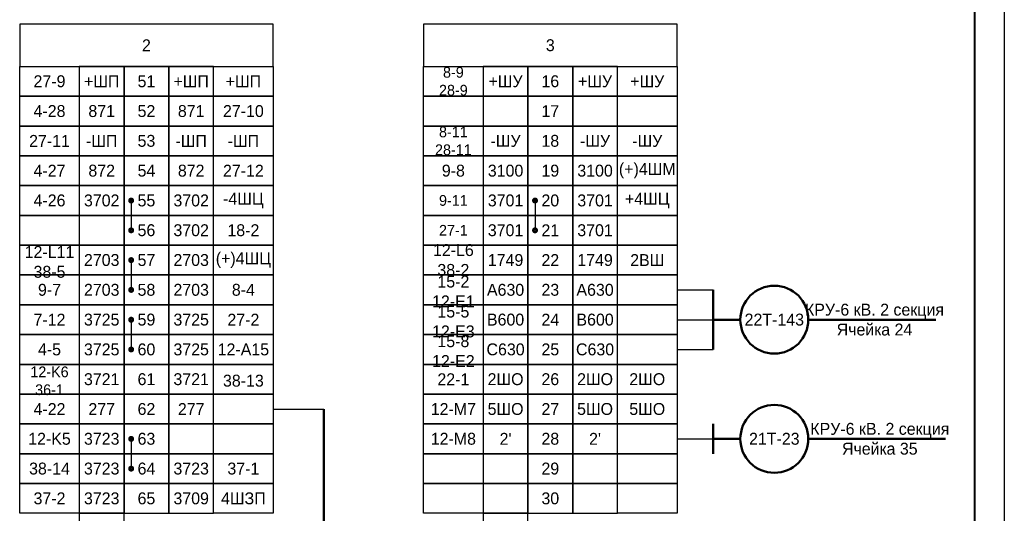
# Model space of a CAD drawing. Header units: millimetres. Extents: x 4897 to 12009, y -3017 to 2708.
# Tile 69 of 86: x 9626 to 9791, y 257 to 339. Entities that reach past the tile are written whole.
import ezdxf

# ---------------------------------------------------------------- set-up
doc = ezdxf.new("R2010")
doc.units = ezdxf.units.MM
doc.styles.add('SIMPLEX', font='txt', dxfattribs={"height": 5})

msp = doc.modelspace()

# ---------------------------------------------------------------- linework, layer by layer
for p, q in [((9790.55, 466.07), (9790.55, 46.06)), ((9644.19, 309.05), (9644.19, 304.05)), ((9711.89, 309.05), (9711.89, 304.05)), ((9644.19, 299.05), (9644.19, 294.05)), ((9735.7, 294.05), (9741.73, 294.05)), ((9735.7, 294.05), (9741.73, 294.05)), ((9644.19, 289.05), (9644.19, 284.05)), ((9735.7, 289.05), (9741.73, 289.05)), ((9735.7, 284.05), (9741.73, 284.05)), ((9668, 274.05), (9676.49, 274.05)), ((9644.19, 269.05), (9644.19, 264.05)), ((9735.7, 269.05), (9741.73, 269.05))]:
    msp.add_line(p, q)
at = {"lineweight": 40}
msp.add_line((9785.55, 446.07), (9785.55, 50.98), dxfattribs=at)
at = {"lineweight": 50}
for p, q in [((9741.73, 294.05), (9741.73, 284.05)), ((9741.73, 289.05), (9746.3, 289.05)), ((9757.7, 289.05), (9779.09, 289.05)), ((9676.49, 274.05), (9676.49, 62.77)), ((9741.73, 271.55), (9741.73, 266.55)), ((9741.73, 269.05), (9746.3, 269.05)), ((9757.7, 269.05), (9780.69, 269.05))]:
    msp.add_line(p, q, dxfattribs=at)
for points in [[(9625.5, 331.55), (9668, 331.55), (9668, 338.66), (9625.5, 338.66)], [(9693.2, 331.55), (9735.7, 331.55), (9735.7, 338.66), (9693.2, 338.66)], [(9635.5, 326.55), (9625.5, 326.55), (9625.5, 331.55), (9635.5, 331.55)], [(9635.5, 326.55), (9643, 326.55), (9643, 331.55), (9635.5, 331.55)], [(9643, 326.55), (9650.5, 326.55), (9650.5, 331.55), (9643, 331.55)], [(9650.5, 326.55), (9658, 326.55), (9658, 331.55), (9650.5, 331.55)], [(9668, 326.55), (9658, 326.55), (9658, 331.55), (9668, 331.55)], [(9703.2, 326.55), (9693.2, 326.55), (9693.2, 331.55), (9703.2, 331.55)], [(9703.2, 326.55), (9710.7, 326.55), (9710.7, 331.55), (9703.2, 331.55)], [(9710.7, 326.55), (9718.2, 326.55), (9718.2, 331.55), (9710.7, 331.55)], [(9718.2, 326.55), (9725.7, 326.55), (9725.7, 331.55), (9718.2, 331.55)], [(9735.7, 326.55), (9725.7, 326.55), (9725.7, 331.55), (9735.7, 331.55)], [(9635.5, 321.55), (9625.5, 321.55), (9625.5, 326.55), (9635.5, 326.55)], [(9635.5, 321.55), (9643, 321.55), (9643, 326.55), (9635.5, 326.55)], [(9643, 321.55), (9650.5, 321.55), (9650.5, 326.55), (9643, 326.55)], [(9650.5, 321.55), (9658, 321.55), (9658, 326.55), (9650.5, 326.55)], [(9668, 321.55), (9658, 321.55), (9658, 326.55), (9668, 326.55)], [(9703.2, 321.55), (9693.2, 321.55), (9693.2, 326.55), (9703.2, 326.55)], [(9703.2, 321.55), (9710.7, 321.55), (9710.7, 326.55), (9703.2, 326.55)], [(9710.7, 321.55), (9718.2, 321.55), (9718.2, 326.55), (9710.7, 326.55)], [(9718.2, 321.55), (9725.7, 321.55), (9725.7, 326.55), (9718.2, 326.55)], [(9735.7, 321.55), (9725.7, 321.55), (9725.7, 326.55), (9735.7, 326.55)], [(9635.5, 316.55), (9625.5, 316.55), (9625.5, 321.55), (9635.5, 321.55)], [(9635.5, 316.55), (9643, 316.55), (9643, 321.55), (9635.5, 321.55)], [(9643, 316.55), (9650.5, 316.55), (9650.5, 321.55), (9643, 321.55)], [(9650.5, 316.55), (9658, 316.55), (9658, 321.55), (9650.5, 321.55)], [(9668, 316.55), (9658, 316.55), (9658, 321.55), (9668, 321.55)], [(9703.2, 316.55), (9693.2, 316.55), (9693.2, 321.55), (9703.2, 321.55)], [(9703.2, 316.55), (9710.7, 316.55), (9710.7, 321.55), (9703.2, 321.55)], [(9710.7, 316.55), (9718.2, 316.55), (9718.2, 321.55), (9710.7, 321.55)], [(9718.2, 316.55), (9725.7, 316.55), (9725.7, 321.55), (9718.2, 321.55)], [(9735.7, 316.55), (9725.7, 316.55), (9725.7, 321.55), (9735.7, 321.55)], [(9635.5, 311.55), (9625.5, 311.55), (9625.5, 316.55), (9635.5, 316.55)], [(9635.5, 311.55), (9643, 311.55), (9643, 316.55), (9635.5, 316.55)], [(9643, 311.55), (9650.5, 311.55), (9650.5, 316.55), (9643, 316.55)], [(9650.5, 311.55), (9658, 311.55), (9658, 316.55), (9650.5, 316.55)], [(9668, 311.55), (9658, 311.55), (9658, 316.55), (9668, 316.55)], [(9703.2, 311.55), (9693.2, 311.55), (9693.2, 316.55), (9703.2, 316.55)], [(9703.2, 311.55), (9710.7, 311.55), (9710.7, 316.55), (9703.2, 316.55)], [(9710.7, 311.55), (9718.2, 311.55), (9718.2, 316.55), (9710.7, 316.55)], [(9718.2, 311.55), (9725.7, 311.55), (9725.7, 316.55), (9718.2, 316.55)], [(9735.7, 311.55), (9725.7, 311.55), (9725.7, 316.55), (9735.7, 316.55)], [(9635.5, 306.55), (9625.5, 306.55), (9625.5, 311.55), (9635.5, 311.55)], [(9635.5, 306.55), (9643, 306.55), (9643, 311.55), (9635.5, 311.55)], [(9643, 306.55), (9650.5, 306.55), (9650.5, 311.55), (9643, 311.55)], [(9650.5, 306.55), (9658, 306.55), (9658, 311.55), (9650.5, 311.55)], [(9668, 306.55), (9658, 306.55), (9658, 311.55), (9668, 311.55)], [(9703.2, 306.55), (9693.2, 306.55), (9693.2, 311.55), (9703.2, 311.55)], [(9703.2, 306.55), (9710.7, 306.55), (9710.7, 311.55), (9703.2, 311.55)], [(9710.7, 306.55), (9718.2, 306.55), (9718.2, 311.55), (9710.7, 311.55)], [(9718.2, 306.55), (9725.7, 306.55), (9725.7, 311.55), (9718.2, 311.55)], [(9735.7, 306.55), (9725.7, 306.55), (9725.7, 311.55), (9735.7, 311.55)], [(9635.5, 301.55), (9625.5, 301.55), (9625.5, 306.55), (9635.5, 306.55)], [(9635.5, 301.55), (9625.5, 301.55), (9625.5, 306.55), (9635.5, 306.55)], [(9635.5, 301.55), (9643, 301.55), (9643, 306.55), (9635.5, 306.55)], [(9635.5, 301.55), (9643, 301.55), (9643, 306.55), (9635.5, 306.55)], [(9643, 301.55), (9650.5, 301.55), (9650.5, 306.55), (9643, 306.55)], [(9650.5, 301.55), (9658, 301.55), (9658, 306.55), (9650.5, 306.55)], [(9650.5, 301.55), (9658, 301.55), (9658, 306.55), (9650.5, 306.55)], [(9668, 301.55), (9658, 301.55), (9658, 306.55), (9668, 306.55)], [(9668, 301.55), (9658, 301.55), (9658, 306.55), (9668, 306.55)], [(9703.2, 301.55), (9693.2, 301.55), (9693.2, 306.55), (9703.2, 306.55)], [(9703.2, 301.55), (9693.2, 301.55), (9693.2, 306.55), (9703.2, 306.55)], [(9703.2, 301.55), (9710.7, 301.55), (9710.7, 306.55), (9703.2, 306.55)], [(9703.2, 301.55), (9710.7, 301.55), (9710.7, 306.55), (9703.2, 306.55)], [(9710.7, 301.55), (9718.2, 301.55), (9718.2, 306.55), (9710.7, 306.55)], [(9718.2, 301.55), (9725.7, 301.55), (9725.7, 306.55), (9718.2, 306.55)], [(9718.2, 301.55), (9725.7, 301.55), (9725.7, 306.55), (9718.2, 306.55)], [(9735.7, 301.55), (9725.7, 301.55), (9725.7, 306.55), (9735.7, 306.55)], [(9735.7, 301.55), (9725.7, 301.55), (9725.7, 306.55), (9735.7, 306.55)], [(9635.5, 296.55), (9625.5, 296.55), (9625.5, 301.55), (9635.5, 301.55)], [(9635.5, 296.55), (9643, 296.55), (9643, 301.55), (9635.5, 301.55)], [(9643, 296.55), (9650.5, 296.55), (9650.5, 301.55), (9643, 301.55)], [(9650.5, 296.55), (9658, 296.55), (9658, 301.55), (9650.5, 301.55)], [(9668, 296.55), (9658, 296.55), (9658, 301.55), (9668, 301.55)], [(9703.2, 296.55), (9693.2, 296.55), (9693.2, 301.55), (9703.2, 301.55)], [(9703.2, 296.55), (9710.7, 296.55), (9710.7, 301.55), (9703.2, 301.55)], [(9710.7, 296.55), (9718.2, 296.55), (9718.2, 301.55), (9710.7, 301.55)], [(9718.2, 296.55), (9725.7, 296.55), (9725.7, 301.55), (9718.2, 301.55)], [(9735.7, 296.55), (9725.7, 296.55), (9725.7, 301.55), (9735.7, 301.55)], [(9635.5, 291.55), (9625.5, 291.55), (9625.5, 296.55), (9635.5, 296.55)], [(9635.5, 291.55), (9643, 291.55), (9643, 296.55), (9635.5, 296.55)], [(9643, 291.55), (9650.5, 291.55), (9650.5, 296.55), (9643, 296.55)], [(9650.5, 291.55), (9658, 291.55), (9658, 296.55), (9650.5, 296.55)], [(9668, 291.55), (9658, 291.55), (9658, 296.55), (9668, 296.55)], [(9703.2, 291.55), (9693.2, 291.55), (9693.2, 296.55), (9703.2, 296.55)], [(9703.2, 291.55), (9710.7, 291.55), (9710.7, 296.55), (9703.2, 296.55)], [(9710.7, 291.55), (9718.2, 291.55), (9718.2, 296.55), (9710.7, 296.55)], [(9718.2, 291.55), (9725.7, 291.55), (9725.7, 296.55), (9718.2, 296.55)], [(9735.7, 291.55), (9725.7, 291.55), (9725.7, 296.55), (9735.7, 296.55)], [(9635.5, 286.55), (9625.5, 286.55), (9625.5, 291.55), (9635.5, 291.55)], [(9635.5, 286.55), (9643, 286.55), (9643, 291.55), (9635.5, 291.55)], [(9643, 286.55), (9650.5, 286.55), (9650.5, 291.55), (9643, 291.55)], [(9650.5, 286.55), (9658, 286.55), (9658, 291.55), (9650.5, 291.55)], [(9668, 286.55), (9658, 286.55), (9658, 291.55), (9668, 291.55)], [(9703.2, 286.55), (9693.2, 286.55), (9693.2, 291.55), (9703.2, 291.55)], [(9703.2, 286.55), (9710.7, 286.55), (9710.7, 291.55), (9703.2, 291.55)], [(9710.7, 286.55), (9718.2, 286.55), (9718.2, 291.55), (9710.7, 291.55)], [(9718.2, 286.55), (9725.7, 286.55), (9725.7, 291.55), (9718.2, 291.55)], [(9735.7, 286.55), (9725.7, 286.55), (9725.7, 291.55), (9735.7, 291.55)], [(9635.5, 281.55), (9625.5, 281.55), (9625.5, 286.55), (9635.5, 286.55)], [(9635.5, 281.55), (9625.5, 281.55), (9625.5, 286.55), (9635.5, 286.55)], [(9635.5, 281.55), (9643, 281.55), (9643, 286.55), (9635.5, 286.55)], [(9635.5, 281.55), (9643, 281.55), (9643, 286.55), (9635.5, 286.55)], [(9643, 281.55), (9650.5, 281.55), (9650.5, 286.55), (9643, 286.55)], [(9650.5, 281.55), (9658, 281.55), (9658, 286.55), (9650.5, 286.55)], [(9650.5, 281.55), (9658, 281.55), (9658, 286.55), (9650.5, 286.55)], [(9668, 281.55), (9658, 281.55), (9658, 286.55), (9668, 286.55)], [(9668, 281.55), (9658, 281.55), (9658, 286.55), (9668, 286.55)], [(9703.2, 281.55), (9693.2, 281.55), (9693.2, 286.55), (9703.2, 286.55)], [(9703.2, 281.55), (9693.2, 281.55), (9693.2, 286.55), (9703.2, 286.55)], [(9703.2, 281.55), (9710.7, 281.55), (9710.7, 286.55), (9703.2, 286.55)], [(9703.2, 281.55), (9710.7, 281.55), (9710.7, 286.55), (9703.2, 286.55)], [(9710.7, 281.55), (9718.2, 281.55), (9718.2, 286.55), (9710.7, 286.55)], [(9718.2, 281.55), (9725.7, 281.55), (9725.7, 286.55), (9718.2, 286.55)], [(9718.2, 281.55), (9725.7, 281.55), (9725.7, 286.55), (9718.2, 286.55)], [(9735.7, 281.55), (9725.7, 281.55), (9725.7, 286.55), (9735.7, 286.55)], [(9735.7, 281.55), (9725.7, 281.55), (9725.7, 286.55), (9735.7, 286.55)], [(9635.5, 276.55), (9625.5, 276.55), (9625.5, 281.55), (9635.5, 281.55)], [(9635.5, 276.55), (9625.5, 276.55), (9625.5, 281.55), (9635.5, 281.55)], [(9635.5, 276.55), (9643, 276.55), (9643, 281.55), (9635.5, 281.55)], [(9635.5, 276.55), (9643, 276.55), (9643, 281.55), (9635.5, 281.55)], [(9643, 276.55), (9650.5, 276.55), (9650.5, 281.55), (9643, 281.55)], [(9650.5, 276.55), (9658, 276.55), (9658, 281.55), (9650.5, 281.55)], [(9650.5, 276.55), (9658, 276.55), (9658, 281.55), (9650.5, 281.55)], [(9668, 276.55), (9658, 276.55), (9658, 281.55), (9668, 281.55)], [(9668, 276.55), (9658, 276.55), (9658, 281.55), (9668, 281.55)], [(9703.2, 276.55), (9693.2, 276.55), (9693.2, 281.55), (9703.2, 281.55)], [(9703.2, 276.55), (9693.2, 276.55), (9693.2, 281.55), (9703.2, 281.55)], [(9703.2, 276.55), (9710.7, 276.55), (9710.7, 281.55), (9703.2, 281.55)], [(9703.2, 276.55), (9710.7, 276.55), (9710.7, 281.55), (9703.2, 281.55)], [(9710.7, 276.55), (9718.2, 276.55), (9718.2, 281.55), (9710.7, 281.55)], [(9718.2, 276.55), (9725.7, 276.55), (9725.7, 281.55), (9718.2, 281.55)], [(9718.2, 276.55), (9725.7, 276.55), (9725.7, 281.55), (9718.2, 281.55)], [(9735.7, 276.55), (9725.7, 276.55), (9725.7, 281.55), (9735.7, 281.55)], [(9735.7, 276.55), (9725.7, 276.55), (9725.7, 281.55), (9735.7, 281.55)], [(9635.5, 271.55), (9625.5, 271.55), (9625.5, 276.55), (9635.5, 276.55)], [(9635.5, 271.55), (9643, 271.55), (9643, 276.55), (9635.5, 276.55)], [(9643, 271.55), (9650.5, 271.55), (9650.5, 276.55), (9643, 276.55)], [(9650.5, 271.55), (9658, 271.55), (9658, 276.55), (9650.5, 276.55)], [(9668, 271.55), (9658, 271.55), (9658, 276.55), (9668, 276.55)], [(9703.2, 271.55), (9693.2, 271.55), (9693.2, 276.55), (9703.2, 276.55)], [(9703.2, 271.55), (9710.7, 271.55), (9710.7, 276.55), (9703.2, 276.55)], [(9710.7, 271.55), (9718.2, 271.55), (9718.2, 276.55), (9710.7, 276.55)], [(9718.2, 271.55), (9725.7, 271.55), (9725.7, 276.55), (9718.2, 276.55)], [(9735.7, 271.55), (9725.7, 271.55), (9725.7, 276.55), (9735.7, 276.55)], [(9635.5, 266.55), (9625.5, 266.55), (9625.5, 271.55), (9635.5, 271.55)], [(9635.5, 266.55), (9643, 266.55), (9643, 271.55), (9635.5, 271.55)], [(9643, 266.55), (9650.5, 266.55), (9650.5, 271.55), (9643, 271.55)], [(9650.5, 266.55), (9658, 266.55), (9658, 271.55), (9650.5, 271.55)], [(9668, 266.55), (9658, 266.55), (9658, 271.55), (9668, 271.55)], [(9703.2, 266.55), (9693.2, 266.55), (9693.2, 271.55), (9703.2, 271.55)], [(9703.2, 266.55), (9710.7, 266.55), (9710.7, 271.55), (9703.2, 271.55)], [(9710.7, 266.55), (9718.2, 266.55), (9718.2, 271.55), (9710.7, 271.55)], [(9718.2, 266.55), (9725.7, 266.55), (9725.7, 271.55), (9718.2, 271.55)], [(9735.7, 266.55), (9725.7, 266.55), (9725.7, 271.55), (9735.7, 271.55)], [(9635.5, 261.55), (9625.5, 261.55), (9625.5, 266.55), (9635.5, 266.55)], [(9635.5, 261.55), (9625.5, 261.55), (9625.5, 266.55), (9635.5, 266.55)], [(9635.5, 261.55), (9643, 261.55), (9643, 266.55), (9635.5, 266.55)], [(9635.5, 261.55), (9643, 261.55), (9643, 266.55), (9635.5, 266.55)], [(9643, 261.55), (9650.5, 261.55), (9650.5, 266.55), (9643, 266.55)], [(9650.5, 261.55), (9658, 261.55), (9658, 266.55), (9650.5, 266.55)], [(9650.5, 261.55), (9658, 261.55), (9658, 266.55), (9650.5, 266.55)], [(9668, 261.55), (9658, 261.55), (9658, 266.55), (9668, 266.55)], [(9668, 261.55), (9658, 261.55), (9658, 266.55), (9668, 266.55)], [(9703.2, 261.55), (9693.2, 261.55), (9693.2, 266.55), (9703.2, 266.55)], [(9703.2, 261.55), (9693.2, 261.55), (9693.2, 266.55), (9703.2, 266.55)], [(9703.2, 261.55), (9710.7, 261.55), (9710.7, 266.55), (9703.2, 266.55)], [(9703.2, 261.55), (9710.7, 261.55), (9710.7, 266.55), (9703.2, 266.55)], [(9710.7, 261.55), (9718.2, 261.55), (9718.2, 266.55), (9710.7, 266.55)], [(9718.2, 261.55), (9725.7, 261.55), (9725.7, 266.55), (9718.2, 266.55)], [(9718.2, 261.55), (9725.7, 261.55), (9725.7, 266.55), (9718.2, 266.55)], [(9735.7, 261.55), (9725.7, 261.55), (9725.7, 266.55), (9735.7, 266.55)], [(9735.7, 261.55), (9725.7, 261.55), (9725.7, 266.55), (9735.7, 266.55)], [(9635.5, 256.55), (9625.5, 256.55), (9625.5, 261.55), (9635.5, 261.55)], [(9635.5, 256.55), (9625.5, 256.55), (9625.5, 261.55), (9635.5, 261.55)], [(9635.5, 256.55), (9643, 256.55), (9643, 261.55), (9635.5, 261.55)], [(9635.5, 256.55), (9643, 256.55), (9643, 261.55), (9635.5, 261.55)], [(9643, 256.55), (9650.5, 256.55), (9650.5, 261.55), (9643, 261.55)], [(9650.5, 256.55), (9658, 256.55), (9658, 261.55), (9650.5, 261.55)], [(9650.5, 256.55), (9658, 256.55), (9658, 261.55), (9650.5, 261.55)], [(9668, 256.55), (9658, 256.55), (9658, 261.55), (9668, 261.55)], [(9668, 256.55), (9658, 256.55), (9658, 261.55), (9668, 261.55)], [(9703.2, 256.55), (9693.2, 256.55), (9693.2, 261.55), (9703.2, 261.55)], [(9703.2, 256.55), (9693.2, 256.55), (9693.2, 261.55), (9703.2, 261.55)], [(9703.2, 256.55), (9710.7, 256.55), (9710.7, 261.55), (9703.2, 261.55)], [(9703.2, 256.55), (9710.7, 256.55), (9710.7, 261.55), (9703.2, 261.55)], [(9710.7, 256.55), (9718.2, 256.55), (9718.2, 261.55), (9710.7, 261.55)], [(9718.2, 256.55), (9725.7, 256.55), (9725.7, 261.55), (9718.2, 261.55)], [(9718.2, 256.55), (9725.7, 256.55), (9725.7, 261.55), (9718.2, 261.55)], [(9735.7, 256.55), (9725.7, 256.55), (9725.7, 261.55), (9735.7, 261.55)], [(9735.7, 256.55), (9725.7, 256.55), (9725.7, 261.55), (9735.7, 261.55)], [(9635.5, 251.55), (9643, 251.55), (9643, 256.55), (9635.5, 256.55)], [(9703.2, 251.55), (9710.7, 251.55), (9710.7, 256.55), (9703.2, 256.55)]]:
    msp.add_lwpolyline(points, close=True)
at = {"const_width": 0.45}
for points in [[(9644.19, 309.32, 1), (9644.19, 308.77, 1)], [(9711.89, 309.32, 1), (9711.89, 308.77, 1)], [(9644.19, 304.32, 1), (9644.19, 303.77, 1)], [(9711.89, 304.32, 1), (9711.89, 303.77, 1)], [(9644.19, 299.32, 1), (9644.19, 298.77, 1)], [(9644.19, 294.32, 1), (9644.19, 293.77, 1)], [(9644.19, 289.32, 1), (9644.19, 288.77, 1)], [(9644.19, 284.32, 1), (9644.19, 283.77, 1)], [(9644.19, 269.32, 1), (9644.19, 268.77, 1)], [(9644.19, 264.32, 1), (9644.19, 263.77, 1)]]:
    msp.add_lwpolyline(points, format="xyb", close=True, dxfattribs=at)
at = {"lineweight": 50}
for centre in [(9752, 289.05), (9752, 269.05)]:
    msp.add_circle(centre, 5.7, dxfattribs=at)

# ---------------------------------------------------------------- texts
at = {"char_height": 2, "attachment_point": 5, "style": 'SIMPLEX'}
for s, insert, width in [('2', (9646.75, 335.1), 42.4981), ('3', (9714.45, 335.1), 42.4981), ('51', (9646.75, 329.05), 7.4997), ('16', (9714.45, 329.05), 7.4997), ('52', (9646.75, 324.05), 7.4997), ('17', (9714.45, 324.05), 7.4997), ('53', (9646.75, 319.05), 7.4997), ('18', (9714.45, 319.05), 7.4997), ('54', (9646.75, 314.05), 7.4997), ('19', (9714.45, 314.05), 7.4997), ('55', (9646.75, 309.05), 7.4997), ('20', (9714.45, 309.05), 7.4997), ('56', (9646.75, 304.05), 7.4997), ('21', (9714.45, 304.05), 7.4997), ('57', (9646.75, 299.05), 7.4997), ('22', (9714.45, 299.05), 7.4997), ('58', (9646.75, 294.05), 7.4997), ('23', (9714.45, 294.05), 7.4997), ('КРУ-6 кВ. 2 секция Ячейка 24 ', (9768.79, 289.05), 25.7971), ('59', (9646.75, 289.05), 7.4997), ('24', (9714.45, 289.05), 7.4997), ('60', (9646.75, 284.05), 7.4997), ('25', (9714.45, 284.05), 7.4997), ('61', (9646.75, 279.05), 7.4997), ('26', (9714.45, 279.05), 7.4997), ('62', (9646.75, 274.05), 7.4997), ('27', (9714.45, 274.05), 7.4997), ('КРУ-6 кВ. 2 секция\\PЯчейка 35', (9769.68, 269.05), 22.3252), ('63', (9646.75, 269.05), 7.4997), ('28', (9714.45, 269.05), 7.4997), ('64', (9646.75, 264.05), 7.4997), ('29', (9714.45, 264.05), 7.4997), ('65', (9646.75, 259.05), 7.4997), ('30', (9714.45, 259.05), 7.4997)]:
    msp.add_mtext(s, dxfattribs=dict(at, insert=insert, width=width))
at = {"attachment_point": 5, "rotation": 0, "style": 'SIMPLEX'}
for s, insert, char_height, width in [('27-9', (9630.5, 329.05), 2, 9.9996), ('+ШП', (9639.25, 329.05), 2, 7.4997), ('+ШП', (9654.25, 329.05), 2, 7.4996), ('+ШП', (9663, 329.05), 2, 9.9996), ('8-9\\P28-9', (9698.2, 329.05), 1.8, 9.9996), ('+ШУ', (9706.95, 329.05), 2, 7.4997), ('+ШУ', (9721.95, 329.05), 2, 7.4997), ('+ШУ', (9730.7, 329.05), 2, 9.9996), ('4-28', (9630.5, 324.05), 2, 9.9996), ('871', (9639.25, 324.05), 2, 7.4996), ('871', (9654.25, 324.05), 2, 7.4996), ('27-10', (9663, 324.05), 2, 9.9996), ('27-11', (9630.5, 319.05), 2, 9.9996), ('-ШП', (9639.25, 319.05), 2, 7.4996), ('-ШП', (9654.25, 319.05), 2, 7.4996), ('-ШП', (9663, 319.05), 2, 9.9996), ('8-11\\P28-11', (9698.2, 319.05), 1.8, 9.9996), ('-ШУ', (9706.95, 319.05), 2, 7.4997), ('-ШУ', (9721.95, 319.05), 2, 7.4997), ('-ШУ', (9730.7, 319.05), 2, 9.9996), ('4-27', (9630.5, 314.05), 2, 9.9996), ('872', (9639.25, 314.05), 2, 7.4996), ('872', (9654.25, 314.05), 2, 7.4996), ('27-12', (9663, 314.05), 2, 9.9996), ('9-8', (9698.2, 314.05), 2, 9.9996), ('3100', (9706.95, 314.05), 2, 7.4997), ('3100', (9721.95, 314.05), 2, 7.4997), ('(+)4ШМ', (9730.7, 314.05), 2, 9.9995), ('4-26', (9630.5, 309.05), 2, 9.9996), ('3702', (9639.25, 309.05), 2, 7.4996), ('3702', (9654.25, 309.05), 2, 7.4996), ('-4ШЦ', (9663, 309.05), 2, 9.9996), ('3701', (9706.95, 309.05), 2, 7.4997), ('3701', (9721.95, 309.05), 2, 7.4997), ('+4ШЦ', (9730.7, 309.05), 2, 9.9996), ('9-11', (9698.2, 309.05), 1.8, 9.9996), ('3702', (9654.25, 304.05), 2, 7.4996), ('18-2', (9663, 304.05), 2, 9.9996), ('27-1', (9698.2, 304.05), 1.8, 9.9996), ('3701', (9706.95, 304.05), 2, 7.4997), ('3701', (9721.95, 304.05), 2, 7.4997), ('12-L11\\P38-5', (9630.5, 298.74), 2, 9.9996), ('(+)4ШЦ', (9663, 299.05), 2, 9.9996), ('12-L6\\P38-2', (9698.2, 299.05), 2, 9.9996), ('2703', (9639.25, 299.05), 2, 7.4996), ('2703', (9654.25, 299.05), 2, 7.4996), ('1749', (9706.95, 299.05), 2, 7.4997), ('1749', (9721.95, 299.05), 2, 7.4997), ('2ВШ', (9730.7, 299.05), 2, 9.9995), ('15-2\\P12-E1', (9698.2, 293.78), 2, 9.9996), ('9-7', (9630.5, 294.05), 2, 9.9996), ('2703', (9639.25, 294.05), 2, 7.4996), ('2703', (9654.25, 294.05), 2, 7.4996), ('8-4', (9663, 294.05), 2, 9.9996), ('A630', (9706.95, 294.05), 2, 7.4997), ('A630', (9721.95, 294.05), 2, 7.4997), ('15-5\\P12-E3', (9698.2, 288.73), 2, 9.9996), ('7-12', (9630.5, 289.05), 2, 9.9996), ('3725', (9639.25, 289.05), 2, 7.4996), ('3725', (9654.25, 289.05), 2, 7.4996), ('27-2', (9663, 289.05), 2, 9.9996), ('B600', (9706.95, 289.05), 2, 7.4997), ('B600', (9721.95, 289.05), 2, 7.4997), ('15-8\\P12-E2', (9698.2, 283.77), 2, 9.9996), ('4-5', (9630.5, 284.05), 2, 9.9996), ('3725', (9639.25, 284.05), 2, 7.4996), ('3725', (9654.25, 284.05), 2, 7.4996), ('12-A15', (9663, 284.05), 2, 9.9996), ('C630', (9706.95, 284.05), 2, 7.4997), ('C630', (9721.95, 284.05), 2, 7.4997), ('12-K6\\P36-1', (9630.5, 278.78), 1.8, 9.9996), ('3721', (9639.25, 279.05), 2, 7.4996), ('3721', (9654.25, 279.05), 2, 7.4996), ('38-13', (9663, 278.8), 2, 9.9996), ('22-1', (9698.2, 279.05), 2, 9.9996), ('2ШО', (9706.95, 279.05), 2, 7.4997), ('2ШО', (9721.95, 279.05), 2, 7.4997), ('2ШО', (9730.7, 279.05), 2, 9.9996), ('4-22', (9630.5, 274.05), 2, 9.9996), ('277', (9639.25, 274.05), 2, 7.4996), ('277', (9654.25, 274.05), 2, 7.4996), ('12-M7', (9698.2, 274.05), 2, 9.9996), ('5ШО', (9706.95, 274.05), 2, 7.4997), ('5ШО', (9721.95, 274.05), 2, 7.4997), ('5ШО', (9730.7, 274.05), 2, 9.9996), ('12-K5', (9630.5, 269.05), 2, 9.9996), ('3723', (9639.25, 269.05), 2, 7.4996), ('12-M8', (9698.2, 269.05), 2, 9.9995), ("2'", (9706.95, 269.05), 2, 7.4997), ("2'", (9721.95, 269.05), 2, 7.4997), ('38-14', (9630.5, 264.05), 2, 9.9996), ('3723', (9639.25, 264.05), 2, 7.4996), ('3723', (9654.25, 264.05), 2, 7.4996), ('37-1', (9663, 264.05), 2, 9.9996), ('37-2', (9630.5, 259.05), 2, 9.9996), ('3723', (9639.25, 259.05), 2, 7.4996), ('3709', (9654.25, 259.05), 2, 7.4996), ('4ШЗП', (9663, 259.05), 2, 9.9996)]:
    msp.add_mtext(s, dxfattribs=dict(at, insert=insert, char_height=char_height, width=width))
at = {"color": 4, "char_height": 2, "width": 11.4, "attachment_point": 5, "style": 'SIMPLEX'}
for s, insert in [('22Т-143', (9752, 289.05)), ('21Т-23', (9752, 269.05))]:
    msp.add_mtext(s, dxfattribs=dict(at, insert=insert))

doc.saveas('drawing.dxf')
